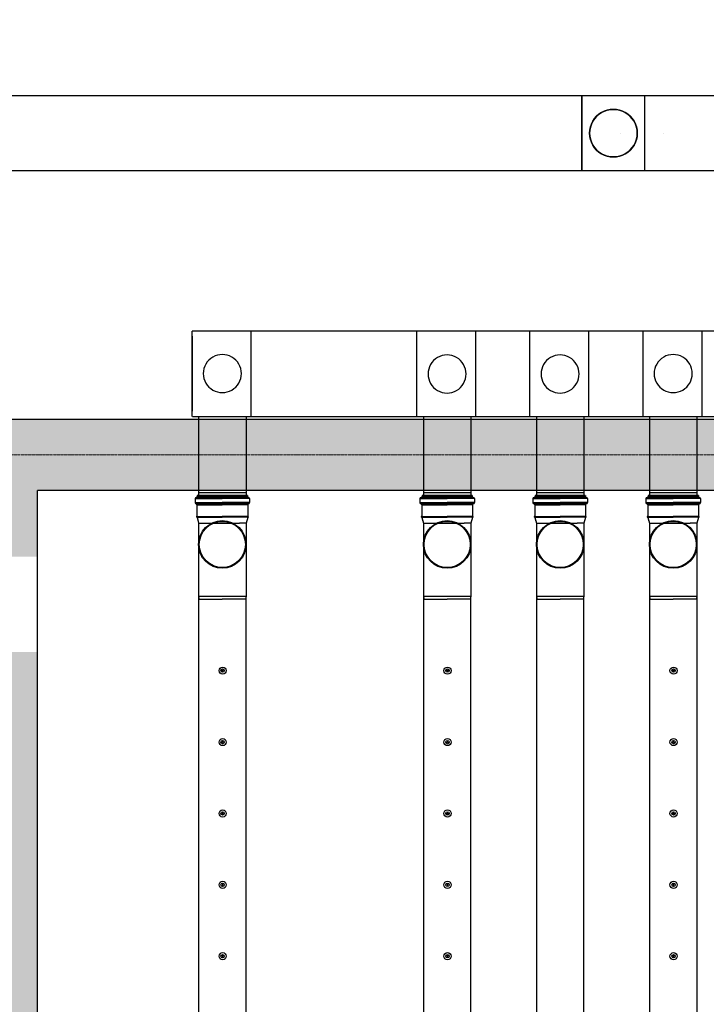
# Model space of a CAD drawing. Header units: millimetres. Extents: x -374129 to 1163271, y -112652 to 695637.
# Tile 119 of 256: x 51155 to 54041, y -36150 to -32013. Entities that reach past the tile are written whole.
import ezdxf
from ezdxf import colors
from ezdxf.entities.mleader import LeaderData, LeaderLine
from ezdxf.math import Vec2, Vec3

# ---------------------------------------------------------------- set-up
doc = ezdxf.new("R2010")
doc.units = ezdxf.units.MM
doc.linetypes.add('ACAD_ISO04W100', pattern=[30, 24, -3, 0, -3])
for name, color, linetype in [('KRT_kreskowanie', 252, 'Continuous'), ('KRT_opisy', 146, 'Continuous'), ('KRT_sciany', 2, 'Continuous'), ('KRT_technologia', 30, 'Continuous')]:
    doc.layers.add(name, color=color, linetype=linetype)
doc.layers.add('KRT_osie', color=55, linetype='ACAD_ISO04W100', lineweight=18)
doc.styles.add('WYMIAR', font='romans.shx', dxfattribs={"width": 0.8})

# ---------------------------------------------------------------- blocks, each defined once
blk = doc.blocks.new('IS_KAO_trójnik_200_góra')
at = {"layer": 'KRT_technologia', "linetype": 'Continuous', "transparency": 33554687}
for p, q in [((34908.83, 13525.74), (34908.83, 13514.58)), ((34910.88, 13526.05), (34909.2, 13526.05)), ((34909.2, 13526.05), (34909.2, 13514.58)), ((34910.88, 13526.05), (34910.88, 13514.58)), ((34911.25, 13525.74), (34911.25, 13514.58)), ((34911.43, 13525.55), (34911.43, 13525.47)), ((34869.72, 13524.58), (34868.63, 13524.29)), ((34868.63, 13524.29), (34868.63, 13514.58)), ((34897.28, 13524.58), (34869.72, 13524.58)), ((34869.72, 13504.58), (34869.72, 13524.58)), ((34900.61, 13524.58), (34897.28, 13524.58)), ((34903.02, 13525.22), (34900.61, 13524.58)), ((34900.61, 13524.58), (34900.61, 13507.41)), ((34903.02, 13525.22), (34901.38, 13524.78)), ((34903.05, 13525.07), (34903.05, 13514.58)), ((34903.07, 13525.27), (34903.12, 13525.45)), ((34903.14, 13525.32), (34903.14, 13514.58)), ((34903.29, 13525.51), (34903.19, 13525.51)), ((34903.34, 13525.32), (34903.34, 13514.58)), ((34903.41, 13525.29), (34903.36, 13525.45)), ((34903.43, 13525.08), (34903.43, 13514.58)), ((34908.29, 13525.23), (34903.48, 13525.23)), ((34908.29, 13525.23), (34908.29, 13514.58)), ((34908.54, 13525.16), (34908.54, 13514.58)), ((34911.55, 13525.07), (34911.55, 13514.58)), ((34912.15, 13525.14), (34911.79, 13525.14)), ((34911.79, 13525.14), (34911.79, 13514.58)), ((34912.15, 13525.07), (34912.15, 13514.58)), ((34912.22, 13514.58), (34912.22, 13525.07)), ((34868.63, 13504.87), (34868.63, 13514.58)), ((34903.05, 13504.09), (34903.05, 13514.58)), ((34903.14, 13503.84), (34903.14, 13514.58)), ((34903.34, 13503.84), (34903.34, 13514.58)), ((34903.43, 13504.08), (34903.43, 13514.58)), ((34908.29, 13503.92), (34908.29, 13514.58)), ((34908.54, 13504), (34908.54, 13514.58)), ((34908.83, 13503.42), (34908.83, 13514.58)), ((34909.2, 13503.11), (34909.2, 13514.58)), ((34910.88, 13503.11), (34910.88, 13514.58)), ((34911.25, 13503.42), (34911.25, 13514.58)), ((34911.55, 13504.09), (34911.55, 13514.58)), ((34911.79, 13504.01), (34911.79, 13514.58)), ((34912.15, 13504.09), (34912.15, 13514.58)), ((34912.22, 13514.58), (34912.22, 13504.09)), ((34869.72, 13504.58), (34868.63, 13504.87)), ((34900.61, 13504.58), (34900.61, 13507.41)), ((34897.28, 13504.58), (34869.72, 13504.58)), ((34900.61, 13504.58), (34897.28, 13504.58)), ((34903.02, 13503.93), (34900.61, 13504.58)), ((34903.07, 13503.88), (34903.12, 13503.7)), ((34903.29, 13503.65), (34903.19, 13503.65)), ((34903.41, 13503.87), (34903.36, 13503.7)), ((34908.29, 13503.92), (34903.48, 13503.92)), ((34910.88, 13503.11), (34909.2, 13503.11)), ((34911.43, 13503.6), (34911.43, 13503.68)), ((34912.15, 13504.01), (34911.79, 13504.01))]:
    blk.add_line(p, q, dxfattribs=at)
at = {"layer": 'KRT_technologia'}
for radius in [10, 9.7]:
    blk.add_circle((34891.65, 13514.58), radius, dxfattribs=at)
at = {"layer": 'KRT_technologia', "linetype": 'Continuous', "transparency": 33554687}
for centre, radius, start, end in [((34908.29, 13525.6), 0.364, 270, 354.2608), ((34909.2, 13525.51), 0.545, 90, 174.2608), ((34910.88, 13525.51), 0.545, 5, 90), ((34903, 13525.29), 0.0727, 285, 345), ((34903.19, 13525.43), 0.0727, 90, 165), ((34903.29, 13525.43), 0.0727, 15, 90), ((34903.48, 13525.31), 0.0727, 195, 270), ((34911.79, 13525.51), 0.364, 185, 270), ((34912.15, 13525.07), 0.0727, 0, 90), ((34903, 13503.86), 0.0727, 15, 75), ((34903.19, 13503.72), 0.0727, 195, 270), ((34903.29, 13503.72), 0.0727, 270, 345), ((34903.48, 13503.85), 0.0727, 90, 165), ((34908.29, 13503.56), 0.364, 5.7392, 90), ((34909.2, 13503.65), 0.545, 185.7392, 270), ((34910.88, 13503.65), 0.545, 270, 355), ((34911.79, 13503.65), 0.364, 90, 175), ((34912.15, 13504.09), 0.0727, 270, 0)]:
    blk.add_arc(centre, radius, start, end, dxfattribs=at)
blk = doc.blocks.new('sys napowietrzania')
at = {"layer": 'KRT_technologia', "linetype": 'ByBlock', "lineweight": -2}
for p, q in [((54537.61, -244.26, 904.27), (49754.61, -244.26, 904.27)), ((49754.61, -559.26, 904.27), (54537.61, -559.26, 904.27)), ((52901.59, -1592.96, -2466.52), (55126.68, -1592.96, -2520.09)), ((52926.67, -1911.66, -3659.98), (53126.67, -1911.66, -3659.98)), ((53871.67, -1911.66, -3659.98), (54071.67, -1911.66, -3659.98)), ((54346.67, -1911.66, -3659.98), (54546.67, -1911.66, -3659.98)), ((54821.67, -1911.66, -3659.98), (55021.67, -1911.66, -3659.98))]:
    blk.add_line(p, q, dxfattribs=at)
at = {"layer": 'KRT_technologia', "linetype": 'Continuous', "lineweight": -2}
blk.add_line((54537.62, -559.26, 904.27), (54537.62, -244.26, 904.27), dxfattribs=at)
at = {"layer": 'KRT_technologia', "linetype": 'Continuous', "lineweight": -2, "extrusion": (-1.22465e-16, 1, 1.83697e-16)}
for p, q in [((54537.9, -244.26, 904.27), (54537.9, -559.26, 904.27)), ((54802.9, -559.26, 904.27), (54802.9, -244.26, 904.27))]:
    blk.add_line(p, q, dxfattribs=at)
at = {"layer": 'KRT_technologia', "linetype": 'ByBlock', "lineweight": -2, "extrusion": (-1.22465e-16, 1, 1.83697e-16)}
for p, q in [((55116.9, -244.26, 904.27), (54537.9, -244.26, 904.27)), ((54537.9, -559.26, 904.27), (55116.9, -559.26, 904.27))]:
    blk.add_line(p, q, dxfattribs=at)
at = {"layer": 'KRT_technologia', "linetype": 'ByBlock', "lineweight": -2, "extrusion": (-3.06162e-16, -1, 1.04899e-15)}
blk.add_line((55124.9, -1234.26, -2050), (52899.9, -1234.26, -2050), dxfattribs=at)
at = {"layer": 'KRT_technologia', "linetype": 'Continuous', "lineweight": -2, "extrusion": (3.06162e-16, -1, 1.04899e-15)}
for p, q in [((52899.9, -1592.96, -2050), (52899.9, -1234.26, -2050)), ((53844.6, -1592.96, -1853.61), (53844.6, -1235.99, -1853.61)), ((54319.6, -1592.96, -2314.86), (54319.6, -1235.99, -2314.86)), ((54794.9, -1592.96, -1588.75), (54794.9, -1234.26, -1588.75))]:
    blk.add_line(p, q, dxfattribs=at)
at = {"layer": 'KRT_technologia', "linetype": 'ByBlock', "lineweight": -2, "extrusion": (1.22465e-16, -2.46519e-32, -1)}
for p, q in [((53146.59, -1234.26, -2314.86), (53146.59, -1592.96, -2314.86)), ((54091.29, -1235.99, -2118.46), (54091.29, -1592.96, -2118.46)), ((54566.29, -1235.99, -2579.71), (54566.29, -1592.96, -2579.71)), ((55041.59, -1234.26, -1853.61), (55041.59, -1592.96, -1853.61))]:
    blk.add_line(p, q, dxfattribs=at)
at = {"layer": 'KRT_technologia', "linetype": 'ByBlock', "lineweight": -2, "extrusion": (-1.22465e-16, -2.46519e-32, -1)}
blk.add_line((52899.9, -1255.04, -2050), (52899.9, -1569.26, -2314.86), dxfattribs=at)
at = {"layer": 'KRT_technologia'}
for p, q in [((52926.59, -1592.96, -4078.15), (52926.68, -1924.16, -5067.28)), ((53126.59, -1592.96, -4078.15), (53126.59, -1924.16, -5005.1)), ((53871.59, -1592.96, -4078.15), (53871.68, -1924.16, -5067.28)), ((54071.59, -1592.96, -4078.15), (54071.59, -1924.16, -5005.1)), ((54346.59, -1592.96, -4078.15), (54346.68, -1924.16, -5067.28)), ((54546.59, -1592.96, -4078.15), (54546.59, -1924.16, -5005.1)), ((54821.59, -1592.96, -4078.15), (54821.67, -1924.16, -5007.4)), ((55021.59, -1592.96, -4078.15), (55021.59, -1924.16, -5005.1))]:
    blk.add_line(p, q, dxfattribs=at)
at = {"layer": 'KRT_technologia', "linetype": 'Continuous', "lineweight": -3}
blk.add_line((52926.67, -1924.16, -3659.98), (53126.67, -1924.16, -3659.98), dxfattribs=at)
at = {"layer": 'KRT_technologia', "linetype": 'Continuous', "transparency": 33554687, "elevation": -3659.98}
for points in [[(53126.67, -12485.01), (53126.67, -10582.71), (53126.67, -2349.21), (52926.67, -2349.21), (52926.67, -10582.71), (52926.67, -12485.01), (53026.67, -12485.01), (53126.67, -12485.01), (53123.5, -12495.38), (53026.67, -12495.38), (52929.84, -12495.38), (52926.67, -12485.01)], [(54071.67, -12485.01), (54071.67, -10582.71), (54071.67, -2349.21), (53871.67, -2349.21), (53871.67, -10582.71), (53871.67, -12485.01), (53971.67, -12485.01), (54071.67, -12485.01), (54068.5, -12495.38), (53971.67, -12495.38), (53874.84, -12495.38), (53871.67, -12485.01)], [(54546.67, -12485.01), (54546.67, -10582.71), (54546.67, -2349.21), (54346.67, -2349.21), (54346.67, -10582.71), (54346.67, -12485.01), (54446.67, -12485.01), (54546.67, -12485.01), (54543.5, -12495.38), (54446.67, -12495.38), (54349.84, -12495.38), (54346.67, -12485.01)], [(55021.67, -12485.01), (55021.67, -10582.71), (55021.67, -2349.21), (54821.67, -2349.21), (54821.67, -10582.71), (54821.67, -12485.01), (54921.67, -12485.01), (55021.67, -12485.01), (55018.5, -12495.38), (54921.67, -12495.38), (54824.84, -12495.38), (54821.67, -12485.01)]]:
    blk.add_lwpolyline(points, dxfattribs=at)
at = {"layer": 'KRT_technologia', "linetype": 'ByBlock', "lineweight": -2}
for centre in [(54700.4, -401.76, -2390), (54882.9, -401.76, -327.5)]:
    blk.add_circle(centre, 0.05, dxfattribs=at)
at = {"layer": 'KRT_technologia'}
for centre, radius in [((53028.01, -2660.34, -3659.98), 15), ((53973.01, -2660.34, -3659.98), 15), ((54923.01, -2660.34, -3659.98), 15), ((53028.01, -2660.34, -3659.98), 7), ((53028.01, -2660.34, -3659.98), 1.5), ((53973.01, -2660.34, -3659.98), 7), ((53973.01, -2660.34, -3659.98), 1.5), ((54923.01, -2660.34, -3659.98), 7), ((54923.01, -2660.34, -3659.98), 1.5), ((53028.01, -2960.34, -3659.98), 15), ((53028.01, -2960.34, -3659.98), 7), ((53028.01, -2960.34, -3659.98), 1.5), ((53973.01, -2960.34, -3659.98), 15), ((53973.01, -2960.34, -3659.98), 7), ((53973.01, -2960.34, -3659.98), 1.5), ((54923.01, -2960.34, -3659.98), 15), ((54923.01, -2960.34, -3659.98), 7), ((54923.01, -2960.34, -3659.98), 1.5), ((53028.01, -3260.34, -3659.98), 15), ((53028.01, -3260.34, -3659.98), 7), ((53028.01, -3260.34, -3659.98), 1.5), ((53973.01, -3260.34, -3659.98), 15), ((53973.01, -3260.34, -3659.98), 7), ((53973.01, -3260.34, -3659.98), 1.5), ((54923.01, -3260.34, -3659.98), 15), ((54923.01, -3260.34, -3659.98), 7), ((54923.01, -3260.34, -3659.98), 1.5), ((53028.01, -3560.34, -3659.98), 15), ((53028.01, -3560.34, -3659.98), 7), ((53973.01, -3560.34, -3659.98), 15), ((53973.01, -3560.34, -3659.98), 7), ((54923.01, -3560.34, -3659.98), 15), ((54923.01, -3560.34, -3659.98), 7), ((53028.01, -3560.34, -3659.98), 1.5), ((53973.01, -3560.34, -3659.98), 1.5), ((54923.01, -3560.34, -3659.98), 1.5), ((53028.01, -3860.34, -3659.98), 15), ((53973.01, -3860.34, -3659.98), 15), ((54923.01, -3860.34, -3659.98), 15), ((53028.01, -3860.34, -3659.98), 7), ((53028.01, -3860.34, -3659.98), 1.5), ((53973.01, -3860.34, -3659.98), 7), ((53973.01, -3860.34, -3659.98), 1.5), ((54923.01, -3860.34, -3659.98), 7), ((54923.01, -3860.34, -3659.98), 1.5)]:
    blk.add_circle(centre, radius, dxfattribs=at)
at = {"layer": 'KRT_technologia', "linetype": 'Continuous', "lineweight": -3, "extrusion": (-1.45519e-13, -4.39625e-13, -1)}
for major_axis in [(-100, 0), (100, 0)]:
    blk.add_ellipse((54670.4, -401.76, 904.27), major_axis=major_axis, ratio=1, start_param=0, end_param=3.1415927, dxfattribs=at)
at = {"layer": 'KRT_technologia', "linetype": 'Continuous', "lineweight": -3}
for centre, major_axis in [((54670.4, -401.76, 389.41), (0, 100)), ((54670.4, -401.76, -147.5), (0, 100)), ((54670.4, -401.76, 0), (0, 100)), ((54670.4, -401.76, -327.5), (100, 0)), ((54670.4, -401.76, -1360), (0, 100)), ((54670.4, -401.76, 389.41), (0, -100)), ((54670.4, -401.76, -147.5), (0, -100)), ((54670.4, -401.76, 0), (0, -100)), ((54670.4, -401.76, -1360), (0, -100)), ((54670.4, -401.76, -327.5), (-100, 0)), ((53026.59, -1411.89, -2314.86), (80, 0)), ((53971.29, -1413.61, -2118.46), (80, 0)), ((54446.29, -1413.61, -2579.71), (80, 0)), ((54921.59, -1411.89, -1853.61), (80, 0)), ((53026.59, -1411.89, -2314.86), (-80, 0)), ((53971.29, -1413.61, -2118.46), (-80, 0)), ((54446.29, -1413.61, -2579.71), (-80, 0)), ((54921.59, -1411.89, -1853.61), (-80, 0))]:
    blk.add_ellipse(centre, major_axis=major_axis, ratio=1, start_param=0, end_param=3.1415927, dxfattribs=at)
at = {"layer": 'KRT_technologia', "linetype": 'Continuous', "lineweight": -3, "extrusion": (-1.83697e-16, -3.37446e-32, -1)}
for major_axis in [(0, -100), (0, 100)]:
    blk.add_ellipse((54670.4, -401.76, 389.41), major_axis=major_axis, ratio=1, start_param=0, end_param=3.1415927, dxfattribs=at)
at = {"layer": 'KRT_technologia', "linetype": 'Continuous', "lineweight": -3, "extrusion": (-2.83277e-16, -6.29012e-33, -1)}
for centre, major_axis in [((54670.4, -401.76, -147.5), (0, -100)), ((54670.4, -401.76, 0), (0, -100)), ((54670.4, -401.76, -147.5), (0, 100)), ((54670.4, -401.76, 0), (0, 100))]:
    blk.add_ellipse(centre, major_axis=major_axis, ratio=1, start_param=0, end_param=3.1415927, dxfattribs=at)
at = {"layer": 'KRT_technologia', "linetype": 'Continuous', "lineweight": -3, "extrusion": (8.01883e-29, 1.83697e-16, -1)}
blk.add_ellipse((54670.4, -401.76, -327.5), major_axis=(-100, 0), ratio=1, start_param=0, end_param=3.1415927, dxfattribs=at)
at = {"layer": 'KRT_technologia', "linetype": 'Continuous', "lineweight": -3, "extrusion": (-2.83277e-16, 3.7494e-33, -1)}
for major_axis in [(0, -100), (0, 100)]:
    blk.add_ellipse((54670.4, -401.76, -1360), major_axis=major_axis, ratio=1, start_param=0, end_param=3.1415927, dxfattribs=at)
at = {"layer": 'KRT_technologia', "linetype": 'Continuous', "lineweight": -3, "extrusion": (-8.0197e-29, 1.83697e-16, -1)}
blk.add_ellipse((54670.4, -401.76, -327.5), major_axis=(100, 0), ratio=1, start_param=0, end_param=3.1415927, dxfattribs=at)
at = {"layer": 'KRT_technologia', "xscale": 10, "yscale": 10, "zscale": 10, "rotation": 90}
for p in [(188172.45, -351046.37, -3659.98), (189117.45, -351046.37, -3659.98), (189592.45, -351046.37, -3659.98), (190067.45, -351046.37, -3659.98)]:
    blk.add_blockref('IS_KAO_trójnik_200_góra', p, dxfattribs=at)

msp = doc.modelspace()

# ---------------------------------------------------------------- hatches: boundary and pattern name
at = {"layer": 'KRT_kreskowanie'}
h = msp.add_hatch(dxfattribs=at)
h.set_pattern_fill('ANSI33', color=256, scale=20, style=0)
h.set_pattern_definition([(45, (-1e-05, 3009.36), (-89.80256, 89.80256), []), (45, (89.8, 3009.36), (-89.80256, 89.80256), [63.5, -31.75])])
h.paths.add_polyline_path([(38290, -33690.64), (19090, -33690.64), (19090, -46990.64), (19390, -46990.64), (19390, -33990.64), (25390, -33990.64), (25390, -46990.64), (25690, -46990.64), (25690, -33990.64), (31690, -33990.64), (31690, -46990.64), (31990, -46990.64), (31990, -33990.64), (37990, -33990.64), (37990, -46990.64), (38290, -46990.64)])
h.paths.add_polyline_path([(51230, -33990.64), (57230, -33990.64), (57230, -46990.64), (57530, -46990.64), (57530, -33690.64), (38330, -33690.64), (38330, -46990.64), (38630, -46990.64), (38630, -33990.64), (44630, -33990.64), (44630, -46990.64), (44930, -46990.64), (44930, -33990.64), (50930, -33990.64), (50930, -46990.64), (51230, -46990.64)])
h.paths.add_polyline_path([(70470, -33690.64), (57570, -33690.64), (57570, -46990.64), (57870, -46990.64), (57870, -33990.64), (63870, -33990.64), (63870, -46990.64), (64170, -46990.64), (64170, -33990.64), (70170, -33990.64), (70170, -46990.64), (70470, -46990.64)])

# ---------------------------------------------------------------- linework, layer by layer
at = {"layer": 'KRT_osie', "ltscale": 0.5}
msp.add_line((-5554.82, -33840.64), (73659.31, -33840.64), dxfattribs=at)
at = {"layer": 'KRT_sciany'}
for p, q in [((38330, -33690.64), (57530, -33690.64)), ((57230, -33990.64), (51230, -33990.64))]:
    msp.add_line(p, q, dxfattribs=at)

# ---------------------------------------------------------------- next in the draw order: leaders
at = {"layer": 'KRT_opisy', "color": 1}
ml = msp.add_multileader_mtext('Standard', dxfattribs=at)
ml.set_content('{\\C2;POZ.2.2a ŚCIANA ŻELBETOWA  GR.30cm}', color=1, style='WYMIAR')
ml.set_leader_properties()
ml.build(insert=Vec2(0, 0))
ml.multileader.update_dxf_attribs({"text_right_attachment_type": 6, "dogleg_length": 0.36, "arrow_head_size": 200, "scale": 100})
ctx = ml.context
ctx.base_point, ctx.scale, ctx.char_height, ctx.arrow_head_size, ctx.landing_gap_size, ctx.plane_origin = Vec3(33323.63, -34469.6), 100, 200, 200, 9, Vec3(5802.66, -112771.57)
ctx.right_attachment = 6
notes = []
notes.append((ctx, [(0, (1, 1, 0), (33287.63, -34469.6), (1, 0), 36, [(1, [(32911.06, -33990.64)], 0, [])])]))
ctx.mtext.insert, ctx.mtext.width, ctx.mtext.defined_height, ctx.mtext.flow_direction = Vec3(33332.63, -34369.6), 4990.5383, 1534.23, 5
ctx.mtext.has_bg_fill, ctx.mtext.bg_color, ctx.mtext.bg_scale_factor, ctx.mtext.bg_transparency, ctx.mtext.use_window_bg_color = 1, -1027028792, 1.5, 0, 1
for ctx, leaders in notes:
    for number, flags, end, landing, length, lines in leaders:
        leader = LeaderData()
        leader.index, (leader.has_last_leader_line, leader.has_dogleg_vector, leader.attachment_direction) = number, flags
        leader.last_leader_point, leader.dogleg_vector, leader.dogleg_length = Vec3(end), Vec3(landing), length
        for number, points, colour, breaks in lines:
            line = LeaderLine()
            line.index, line.vertices, line.color, line.breaks = number, Vec3.list(points), colors.encode_raw_color(colour), breaks
            leader.lines.append(line)
        ctx.leaders.append(leader)

# ---------------------------------------------------------------- next in the draw order: linework, layer by layer
at = {"layer": 'KRT_sciany'}
msp.add_line((51230, -46990.64), (51230, -33990.64), dxfattribs=at)

# ---------------------------------------------------------------- next in the draw order: block references
msp.add_blockref('sys napowietrzania', (-1019.98, -32087.66, 3070))

# ---------------------------------------------------------------- next in the draw order: leaders
at = {"layer": 'KRT_opisy', "color": 1}
ml = msp.add_multileader_mtext('Standard', dxfattribs=at)
ml.set_content('\\C54;SZAFA AKPIA -DOKŁADNE WYMIARY W TRAKCIE DOBORU I ROZMIESZCZENIA ELEMENTÓW AUTOMATYKI PO UWZGLĘDNIENIU RZECZYWISTYCH POTRZEB MONTAŻOWYCH', style='WYMIAR')
ml.set_leader_properties(color=1)
ml.build(insert=Vec2(0, 0))
ml.multileader.update_dxf_attribs({"text_right_attachment_type": 6, "dogleg_length": 0.36, "arrow_head_size": 200, "scale": 100})
ctx = ml.context
ctx.base_point, ctx.scale, ctx.char_height, ctx.arrow_head_size, ctx.landing_gap_size, ctx.plane_origin = Vec3(32699.33, -27661.99), 100, 200, 200, 9, Vec3(4731.61, -111551.57)
ctx.right_attachment = 6
notes = []
notes.append((ctx, [(0, (1, 1, 0), (32663.33, -27661.99), (1, 0), 36, [(1, [(31840, -32770.64)], 0, [])])]))
ctx.mtext.insert, ctx.mtext.width, ctx.mtext.defined_height, ctx.mtext.flow_direction = Vec3(32708.33, -27561.99), 5517.2638, 1534.23, 5
ctx.mtext.has_bg_fill, ctx.mtext.bg_color, ctx.mtext.bg_scale_factor, ctx.mtext.bg_transparency, ctx.mtext.use_window_bg_color = 1, -1027028792, 1.5, 0, 1
for ctx, leaders in notes:
    for number, flags, end, landing, length, lines in leaders:
        leader = LeaderData()
        leader.index, (leader.has_last_leader_line, leader.has_dogleg_vector, leader.attachment_direction) = number, flags
        leader.last_leader_point, leader.dogleg_vector, leader.dogleg_length = Vec3(end), Vec3(landing), length
        for number, points, colour, breaks in lines:
            line = LeaderLine()
            line.index, line.vertices, line.color, line.breaks = number, Vec3.list(points), colors.encode_raw_color(colour), breaks
            leader.lines.append(line)
        ctx.leaders.append(leader)

doc.saveas('drawing.dxf')
